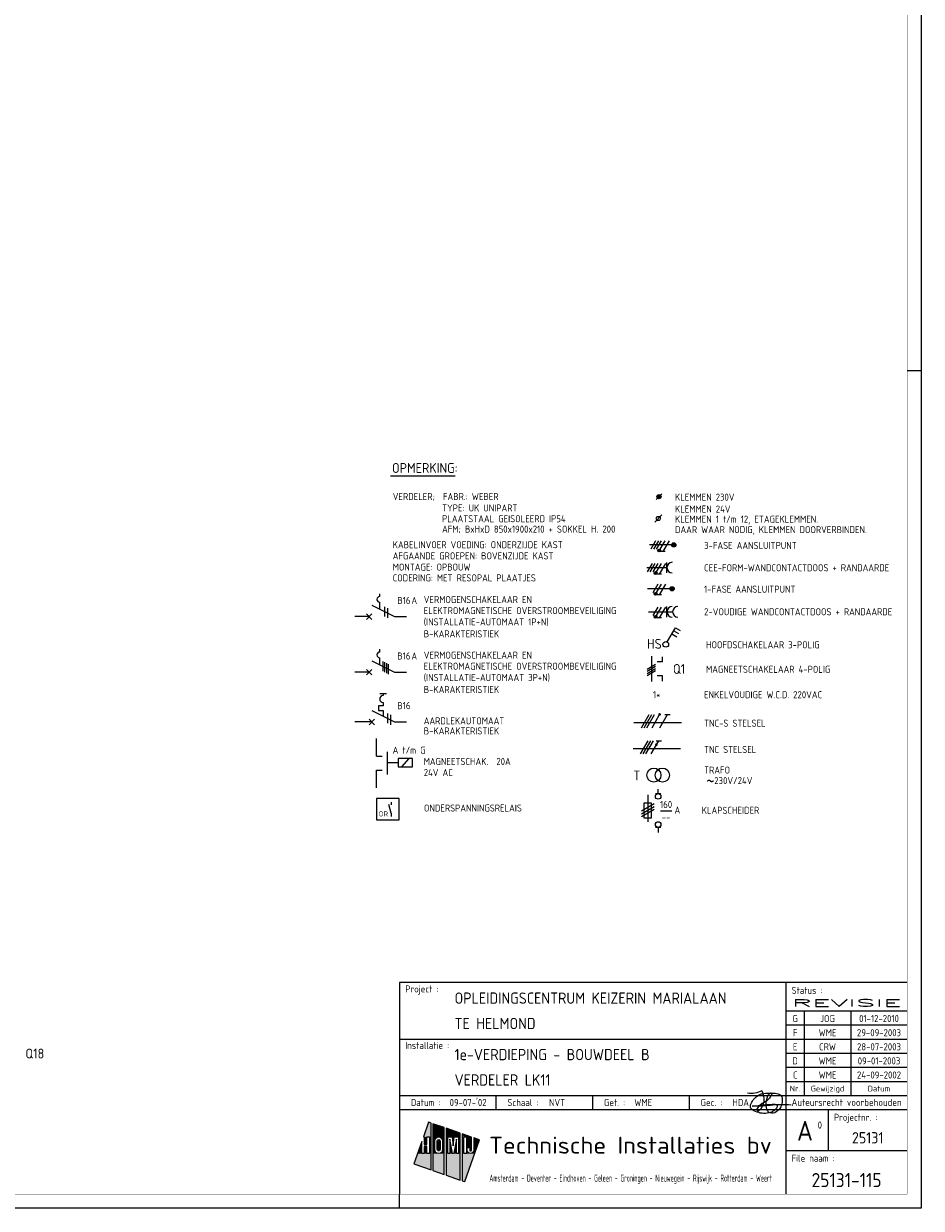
# Model space of a CAD drawing. Header units: millimetres. Extents: x 16 to 1205, y -16 to 825.
# Tile 6 of 8: x 886 to 1205, y -16 to 404. Entities that reach past the tile are written whole.
import ezdxf
from ezdxf.enums import TextEntityAlignment as Align

# ---------------------------------------------------------------- set-up
doc = ezdxf.new("R2010")
doc.units = ezdxf.units.MM
doc.linetypes.add('HIDDEN', pattern=[9.525, 6.35, -3.175])
doc.layers.get('0').update_dxf_attribs({"linetype": 'CONTINUOUS'})
for name, color, linetype in [('02-61-50-lijn050', 90, 'CONTINUOUS'), ('1', 7, 'CONTINUOUS'), ('40', 1, 'CONTINUOUS'), ('41', 2, 'CONTINUOUS'), ('70', 1, 'CONTINUOUS'), ('71', 2, 'CONTINUOUS'), ('EL$2B---_KADER', 4, 'CONTINUOUS'), ('LIJN025', 10, 'CONTINUOUS'), ('LIJN035', 50, 'CONTINUOUS'), ('LIJN050', 90, 'CONTINUOUS'), ('TEKST18', 210, 'CONTINUOUS'), ('TEKST25', 10, 'CONTINUOUS'), ('TEKST35', 50, 'CONTINUOUS'), ('TEKST50', 90, 'CONTINUOUS'), ('TEKST70', 130, 'CONTINUOUS')]:
    doc.layers.add(name, color=color, linetype=linetype)
doc.styles.add('5_0', font='iso.shx')
doc.styles.add('HELV', font='ISO.SHX')
doc.styles.add('ISO', font='ISO.SHX')
doc.styles.add('NEN', font='iso.shx')
doc.styles.add('ROMAND', font='romand')

# ---------------------------------------------------------------- blocks, each defined once
blk = doc.blocks.new('A0')
at = {"layer": 'LIJN025'}
for p, q in [((1184, 297), (1189, 297)), ((1141, 80), (1141, 5)), ((1141, 70), (1184, 70)), ((1147.5, 70), (1147.5, 40)), ((1164, 70), (1164, 40)), ((1141, 65), (1184, 65)), ((1004, 60), (1141, 60)), ((1141, 60), (1184, 60)), ((1141, 55), (1184, 55)), ((1141, 50), (1184, 50)), ((1141, 45), (1184, 45)), ((1004, 40), (1184, 40)), ((1038.25, 35), (1038.25, 40)), ((1072.5, 35), (1072.5, 40)), ((1106.75, 35), (1106.75, 40)), ((1004, 35), (1184, 35)), ((1156, 35), (1156, 20.5)), ((1014.28, 30.55), (1012.44, 25.28)), ((1015.23, 30.22), (1014.28, 30.55)), ((1015.23, 13.64), (1015.23, 30.22)), ((1019.81, 28.62), (1015.85, 30)), ((1015.85, 30), (1015.85, 13.42)), ((1012.44, 25.28), (1012.78, 25.28)), ((1012.78, 25.28), (1012.78, 22.62)), ((1013.68, 25.28), (1014.58, 25.28)), ((1013.68, 22.62), (1013.68, 25.28)), ((1014.58, 25.28), (1014.58, 19.41)), ((1017.35, 25.18), (1017.88, 25.28)), ((1017.88, 25.28), (1018.41, 25.18)), ((1019.81, 12.03), (1019.81, 28.62)), ((1025.53, 26.61), (1020.49, 28.38)), ((1020.49, 28.38), (1020.49, 11.8)), ((1021.1, 19.41), (1021.1, 25.28)), ((1021.1, 25.28), (1022.62, 25.28)), ((1022.62, 25.28), (1023, 22.14)), ((1023, 22.14), (1023.38, 25.28)), ((1023.38, 25.28), (1024.92, 25.28)), ((1024.92, 25.28), (1024.92, 19.41)), ((1025.53, 10.03), (1025.53, 26.61)), ((1029.46, 25.24), (1026.21, 26.37)), ((1026.21, 26.37), (1026.21, 9.79)), ((1026.81, 19.41), (1026.81, 25.28)), ((1026.81, 25.28), (1027.69, 25.28)), ((1027.69, 25.28), (1027.69, 19.41)), ((1029.46, 20.62), (1029.46, 25.24)), ((1011.88, 23.67), (1009.11, 15.78)), ((1011.88, 19.41), (1011.88, 23.67)), ((1012.78, 22.62), (1013.68, 22.62)), ((1013.68, 21.86), (1012.78, 21.86)), ((1012.78, 21.86), (1012.78, 19.41)), ((1013.68, 19.41), (1013.68, 21.86)), ((1016.51, 23.91), (1016.61, 24.43)), ((1016.51, 20.8), (1016.51, 23.91)), ((1016.61, 24.43), (1016.9, 24.86)), ((1016.9, 24.86), (1017.35, 25.18)), ((1017.39, 23.89), (1017.46, 24.14)), ((1017.39, 20.81), (1017.39, 23.89)), ((1017.46, 24.14), (1017.63, 24.32)), ((1017.63, 24.32), (1017.89, 24.39)), ((1017.89, 24.39), (1018.13, 24.32)), ((1018.13, 24.32), (1018.31, 24.14)), ((1018.31, 24.14), (1018.38, 23.89)), ((1018.38, 23.89), (1018.38, 20.81)), ((1018.41, 25.18), (1018.85, 24.88)), ((1018.85, 24.88), (1019.14, 24.45)), ((1019.14, 24.45), (1019.25, 23.91)), ((1019.25, 23.91), (1019.25, 20.8)), ((1022.72, 19.41), (1021.87, 24.56)), ((1021.87, 24.56), (1021.87, 19.41)), ((1024.15, 24.56), (1023.29, 19.41)), ((1024.15, 19.41), (1024.15, 24.56)), ((1027.14, 9.47), (1032.31, 24.24)), ((1028.02, 20.61), (1028.02, 21.54)), ((1028.02, 21.54), (1028.88, 21.54)), ((1028.88, 21.54), (1028.88, 20.62)), ((1032.31, 24.24), (1030.31, 24.94)), ((1030.31, 24.94), (1030.31, 20.61)), ((1012.78, 19.41), (1011.88, 19.41)), ((1014.58, 19.41), (1013.68, 19.41)), ((1016.61, 20.28), (1016.51, 20.8)), ((1016.91, 19.82), (1016.61, 20.28)), ((1017.37, 19.52), (1016.91, 19.82)), ((1017.91, 19.41), (1017.37, 19.52)), ((1017.45, 20.57), (1017.39, 20.81)), ((1017.64, 20.38), (1017.45, 20.57)), ((1017.89, 20.32), (1017.64, 20.38)), ((1018.14, 20.38), (1017.89, 20.32)), ((1018.43, 19.53), (1017.91, 19.41)), ((1018.32, 20.56), (1018.14, 20.38)), ((1018.38, 20.81), (1018.32, 20.56)), ((1018.86, 19.83), (1018.43, 19.53)), ((1019.15, 20.26), (1018.86, 19.83)), ((1019.25, 20.8), (1019.15, 20.26)), ((1021.87, 19.41), (1021.1, 19.41)), ((1023.29, 19.41), (1022.72, 19.41)), ((1024.92, 19.41), (1024.15, 19.41)), ((1027.69, 19.41), (1026.81, 19.41)), ((1028.09, 20.16), (1028.02, 20.61)), ((1028.34, 19.76), (1028.09, 20.16)), ((1028.7, 19.5), (1028.34, 19.76)), ((1029.16, 19.41), (1028.7, 19.5)), ((1028.88, 20.62), (1028.97, 20.41)), ((1028.97, 20.41), (1029.17, 20.33)), ((1029.61, 19.5), (1029.16, 19.41)), ((1029.17, 20.33), (1029.37, 20.41)), ((1029.37, 20.41), (1029.46, 20.62)), ((1029.99, 19.77), (1029.61, 19.5)), ((1030.24, 20.17), (1029.99, 19.77)), ((1030.31, 20.61), (1030.24, 20.17)), ((1141, 20.5), (1184, 20.5)), ((1009.11, 15.78), (1015.23, 13.64)), ((1015.85, 13.42), (1019.81, 12.03)), ((1020.49, 11.8), (1025.53, 10.03)), ((1026.21, 9.79), (1027.14, 9.47)), ((1004, 0), (1004, 5))]:
    blk.add_line(p, q, dxfattribs=at)
blk.add_lwpolyline([(1189, 841), (1189, 0), (0, 0), (0, 841)], close=True, dxfattribs=at)
for points in [[(1012.44, 25.28), (1014.28, 30.55), (1015.23, 25.28), (1015.23, 30.22)], [(1015.85, 25.28), (1015.85, 30), (1019.81, 25.28), (1019.81, 28.62)], [(1012.78, 22.62), (1012.78, 25.28), (1013.68, 22.62), (1013.68, 25.28)], [(1014.58, 19.41), (1014.58, 25.28), (1015.23, 19.41), (1015.23, 25.28)], [(1015.85, 23.91), (1015.85, 25.28), (1016.51, 23.91), (1016.61, 24.43)], [(1016.61, 24.43), (1015.85, 25.28), (1016.9, 24.86), (1015.85, 25.28)], [(1016.9, 24.86), (1015.85, 25.28), (1017.35, 25.18), (1015.85, 25.28)], [(1017.35, 25.18), (1015.85, 25.28), (1017.88, 25.28), (1015.85, 25.28)], [(1018.41, 25.18), (1017.88, 25.28), (1018.41, 25.18), (1019.81, 25.28)], [(1018.85, 24.88), (1018.41, 25.18), (1018.85, 24.88), (1019.81, 25.28)], [(1019.14, 24.45), (1018.85, 24.88), (1019.14, 24.45), (1019.81, 25.28)], [(1019.25, 23.91), (1019.14, 24.45), (1019.81, 23.91), (1019.81, 25.28)], [(1020.49, 25.28), (1020.49, 28.38), (1025.53, 25.28), (1025.53, 26.61)], [(1020.49, 19.41), (1020.49, 25.28), (1021.1, 19.41), (1021.1, 25.28)], [(1023, 22.14), (1022.62, 25.28), (1023, 22.14), (1023.38, 25.28)], [(1024.92, 19.41), (1024.92, 25.28), (1025.53, 19.41), (1025.53, 25.28)], [(1026.21, 19.41), (1026.21, 26.37), (1026.81, 19.41), (1026.81, 25.28)], [(1026.81, 25.28), (1026.21, 26.37), (1027.69, 25.28), (1026.21, 26.37)], [(1027.69, 25.28), (1026.21, 26.37), (1029.46, 25.24), (1026.21, 26.37)], [(1027.69, 25.24), (1027.69, 25.28), (1029.46, 25.24)], [(1027.69, 21.54), (1027.69, 25.24), (1029.46, 21.54), (1029.46, 25.24)], [(1010.39, 19.41), (1011.88, 23.67), (1011.88, 19.41), (1011.88, 23.67)], [(1012.78, 19.41), (1012.78, 21.86), (1013.68, 19.41), (1013.68, 21.86)], [(1015.85, 20.8), (1015.85, 23.91), (1016.51, 20.8), (1016.51, 23.91)], [(1017.39, 23.89), (1017.46, 24.14), (1018.38, 23.89), (1018.31, 24.14)], [(1017.39, 20.81), (1017.39, 23.89), (1018.38, 20.81), (1018.38, 23.89)], [(1017.46, 24.14), (1017.63, 24.32), (1018.31, 24.14), (1018.13, 24.32)], [(1017.63, 24.32), (1017.89, 24.39), (1018.13, 24.32), (1017.89, 24.39)], [(1019.25, 20.8), (1019.25, 23.91), (1019.81, 20.8), (1019.81, 23.91)], [(1021.87, 19.41), (1021.87, 24.56), (1022.72, 19.41), (1021.87, 24.56)], [(1023.29, 19.41), (1024.15, 24.56), (1024.15, 19.41), (1024.15, 24.56)], [(1027.69, 19.41), (1027.69, 21.54), (1028.02, 20.61), (1028.02, 21.54)], [(1028.02, 20.61), (1028.02, 21.54), (1028.09, 20.16), (1028.02, 20.61)], [(1028.88, 20.62), (1028.88, 21.54), (1028.97, 20.41), (1028.88, 21.54)], [(1028.97, 20.41), (1028.88, 21.54), (1029.17, 20.33), (1028.88, 21.54)], [(1029.17, 20.33), (1028.88, 21.54), (1029.37, 20.41), (1028.88, 21.54)], [(1029.37, 20.41), (1028.88, 21.54), (1029.46, 20.62), (1028.88, 21.54)], [(1029.46, 20.62), (1028.88, 21.54), (1029.46, 20.62), (1029.46, 21.54)], [(1030.31, 20.61), (1030.31, 24.94), (1031.04, 20.61), (1032.31, 24.24)], [(1009.11, 15.78), (1010.39, 19.41), (1015.23, 13.64), (1015.23, 19.41)], [(1015.85, 19.41), (1015.85, 20.8), (1015.85, 19.41), (1016.51, 20.8)], [(1015.85, 19.41), (1016.51, 20.8), (1015.85, 19.41), (1016.61, 20.28)], [(1015.85, 19.41), (1016.61, 20.28), (1015.85, 19.41), (1016.91, 19.82)], [(1015.85, 19.41), (1016.91, 19.82), (1015.85, 19.41), (1017.37, 19.52)], [(1015.85, 19.41), (1017.37, 19.52), (1015.85, 19.41), (1017.91, 19.41)], [(1015.85, 13.42), (1015.85, 19.41), (1019.81, 12.03), (1019.81, 19.41)], [(1017.45, 20.57), (1017.39, 20.81), (1018.32, 20.56), (1018.38, 20.81)], [(1017.64, 20.38), (1017.45, 20.57), (1018.14, 20.38), (1018.32, 20.56)], [(1017.89, 20.32), (1017.64, 20.38), (1017.89, 20.32), (1018.14, 20.38)], [(1017.91, 19.41), (1018.43, 19.53), (1017.91, 19.41), (1019.81, 19.41)], [(1018.43, 19.53), (1018.86, 19.83), (1018.43, 19.53), (1019.81, 19.41)], [(1018.86, 19.83), (1019.15, 20.26), (1018.86, 19.83), (1019.81, 19.41)], [(1019.81, 19.41), (1019.15, 20.26), (1019.81, 20.8), (1019.25, 20.8)], [(1020.49, 11.8), (1020.49, 19.41), (1025.53, 10.03), (1025.53, 19.41)], [(1026.21, 9.79), (1026.21, 19.41), (1027.14, 9.47), (1030.62, 19.41)], [(1027.69, 19.41), (1028.02, 20.61), (1027.69, 19.41), (1028.09, 20.16)], [(1027.69, 19.41), (1028.09, 20.16), (1027.69, 19.41), (1028.34, 19.76)], [(1027.69, 19.41), (1028.34, 19.76), (1027.69, 19.41), (1028.7, 19.5)], [(1027.69, 19.41), (1028.7, 19.5), (1027.69, 19.41), (1029.16, 19.41)], [(1029.16, 19.41), (1030.62, 19.41), (1029.61, 19.5), (1030.62, 19.41)], [(1030.62, 19.41), (1029.61, 19.5), (1030.62, 19.41), (1029.99, 19.77)], [(1030.62, 19.41), (1029.99, 19.77), (1031.04, 20.61), (1030.24, 20.17)], [(1030.24, 20.17), (1030.31, 20.61), (1030.24, 20.17), (1031.04, 20.61)]]:
    blk.add_solid(points, dxfattribs=at)
at = {"layer": 'LIJN050'}
for p, q in [((1184, 80), (1004, 80)), ((1004, 80), (1004, 5))]:
    blk.add_line(p, q, dxfattribs=at)
at = {"layer": 'LIJN050', "const_width": 0.2}
blk.add_lwpolyline([(1184, 836), (25, 836), (25, 5), (1184, 5)], close=True, dxfattribs=at)
at = {"layer": 'TEKST18', "style": 'ISO'}
for s, p in [('Nr.', (1144.25, 41.43)), ('Gewijzigd', (1155.75, 41.43)), ('Datum', (1174, 41.43))]:
    blk.add_text(s, height=2, dxfattribs=at).set_placement(p, align=Align.CENTER)
at = {"layer": 'TEKST18', "style": 'ISO', "width": 0.67468}
blk.add_text('Amsterdam - Deventer - Eindhoven - Geleen - Groningen - Nieuwegein - Rijswijk - Rotterdam - Weert', height=2.5, dxfattribs=at).set_placement((1035.88, 9.47), (1136, 9.47), align=Align.FIT)
at = {"layer": 'TEKST25', "style": 'ISO'}
for s, p in [('Project :', (1006, 76.5)), ('Status :', (1143, 76)), ('Installatie :', (1006, 56.5)), ('Datum :', (1008, 36.25)), ('Schaal :', (1042.25, 36.25)), ('Get. :', (1076.5, 36.25)), ('Gec. :', (1110.75, 36.25)), ('Projectnr. :', (1158, 31)), ('File naam :', (1143, 16.5))]:
    blk.add_text(s, height=2.5, dxfattribs=at).set_placement(p)
at = {"layer": 'TEKST25', "style": 'ISO', "width": 1.015814}
blk.add_text('Auteursrecht voorbehouden', height=2.5, dxfattribs=at).set_placement((1143, 36.3), (1182, 36.3), align=Align.FIT)
at = {"layer": 'TEKST25', "style": 'ROMAND', "width": 2.899115}
blk.add_attdef('STATUS', text='', height=2.5, dxfattribs=at).set_placement((1143, 71.5), (1182, 71.5), align=Align.FIT)
at = {"layer": 'TEKST25', "style": 'ISO'}
for tag, p in [('E', (1144.25, 66)), ('NAAM-E', (1155.75, 66)), ('DATUM-E', (1174, 66)), ('D', (1144.25, 61)), ('NAAM-D', (1155.75, 61)), ('DATUM-D', (1174, 61)), ('C', (1144.25, 56)), ('NAAM-C', (1155.75, 56)), ('DATUM-C', (1174, 56)), ('B', (1144.25, 51)), ('NAAM-B', (1155.75, 51)), ('DATUM-B', (1174, 51)), ('A', (1144.25, 46)), ('NAAM-A', (1155.75, 46)), ('DATUM-A', (1174, 46))]:
    blk.add_attdef(tag, text='', height=2.5, dxfattribs=at).set_placement(p, align=Align.CENTER)
for tag, p in [('DATUM', (1021.75, 36.25)), ('SCHAAL', (1057, 36.25)), ('GETEKEND', (1087.25, 36.25)), ('GECONTOL.', (1122, 36.25)), ('FORMAAT', (1152.25, 28.25))]:
    blk.add_attdef(tag, p, '', height=2.5, dxfattribs=at)
at = {"layer": 'TEKST35', "style": 'ISO'}
for tag, p in [('PROJECT', (1023.5, 72.5)), ('PLAATS', (1023.5, 63.5)), ('INSTALLATIE-REGEL1', (1023.5, 52.5)), ('INSTALLATIE-REGEL2', (1023.5, 43.5))]:
    blk.add_attdef(tag, p, '', height=4, dxfattribs=at)
blk.add_attdef('PROJ.NR.', text='', height=4, dxfattribs=at).set_placement((1170, 23), align=Align.CENTER)
at = {"layer": 'TEKST50', "style": 'HELV', "width": 1.169753}
blk.add_text('Technische Installaties bv', height=6, dxfattribs=at).set_placement((1035.72, 19.36), (1135.99, 19.36), align=Align.FIT)
at = {"layer": 'TEKST50', "style": 'ISO'}
blk.add_attdef('FILE-NAAM', text='', height=5, dxfattribs=at).set_placement((1162.5, 7.5), align=Align.CENTER)
at = {"layer": 'TEKST70', "style": 'HELV'}
blk.add_text('A', height=7, dxfattribs=at).set_placement((1147.75, 24), align=Align.CENTER)
blk = doc.blocks.new('PRHDAA4')
at = {"layer": '02-61-50-lijn050', "color": 50, "linetype": 'ByBlock', "flags": 128}
blk.add_lwpolyline([(1.04, 2.03, 0.043806), (-6.39, 1.89, -0.031193), (-12.8, 1.6), (-7.61, 2.16, 0.003454), (-5.1, 2.36, -0.231177), (-3.95, 1.92, -0.175519), (-3.92, 1.42, -0.153375), (-4.6, 0.4, -0.056813), (-5.76, -0.34, -0.100205), (-8.11, -0.94, -0.16296), (-12.67, 0.33, -0.379529), (-13.36, 2.09, -0.14016), (-11.01, 5.21, -0.143334), (-9.14, 6.05, -0.06258), (-4.67, 6.18, -0.12688), (-2.65, 5.49, -0.169413), (-2.32, 4.96, -0.095564), (-2.27, 2.38, -0.080055), (-2.63, 1.34, -0.126486), (-4.26, -0.44, -0.214891), (-6.48, -0.78, -0.203106), (-7.05, -0.45, -0.121177), (-7.75, 1.16, -0.121604), (-7.51, 4.45, -0.010614), (-7.31, 5.13, -0.021915), (-7.04, 5.72, -0.15615), (-6.41, 6.24, -0.050224), (-6.16, 6.3, -0.295436), (-5.97, 6.21, -0.250173), (-5.94, 5.68, -0.167384), (-8.57, 2.94, 0.121525), (-11.08, 0.82, 0.14194), (-11.19, 0.5, 0.153562), (-11.18, 0.3, 0.520832), (-10.31, 0.11, 0.362036), (-9.35, 7.05, -0.145439), (-14.41, 6.19)], format="xyb", dxfattribs=at)
blk = doc.blocks.new('T1146')
at = {"layer": '71'}
for p, q in [((-4, 0), (-4, -8)), ((0, -1.5), (-2, -1.5)), ((0, -6.5), (-2, -6.5))]:
    blk.add_line(p, q, dxfattribs=at)
blk = doc.blocks.new('RWS023', base_point=(227, 181))
at = {"layer": '40', "style": 'NEN'}
blk.add_text('~', height=5, dxfattribs=at).set_placement((223.5, 179.5))
blk = doc.blocks.new('KLAPSCHRENVOOI')
at = {"layer": '1', "color": 2}
for p, q in [((-19.2, 4.66), (-19.2, -4.84)), ((-16.5, 5.16), (-14.5, 5.16)), ((-20.45, 1.91), (-17.95, 1.91)), ((-20.45, -3.59), (-20.45, 1.91)), ((-17.95, 1.91), (-17.95, -3.59)), ((-17.95, -3.59), (-20.45, -3.59)), ((-14.5, -6.84), (-16.5, -6.84))]:
    blk.add_line(p, q, dxfattribs=at)
at = {"layer": '1', "color": 1}
for p, q in [((-16.95, 1.46), (-21.45, -1.14)), ((-16.95, 0.46), (-21.45, -2.14)), ((-16.95, -0.54), (-21.45, -3.14))]:
    blk.add_line(p, q, dxfattribs=at)
at = {"layer": '70'}
blk.add_line((-14.69, -0.96), (-10.69, -0.96), dxfattribs=at)
at = {"layer": '71'}
for centre in [(-15.5, 4.16), (-15.5, -5.84)]:
    blk.add_circle(centre, 1, dxfattribs=at)
at = {"layer": 'LIJN035'}
for p, q in [((-15.5, 5.16), (-15.5, 6.76)), ((-15.5, -6.84), (-15.5, -8.69))]:
    blk.add_line(p, q, dxfattribs=at)
at = {"layer": '40', "style": 'NEN'}
for s, p in [('160', (-12.69, 0.04)), ('--', (-12.69, -4.46))]:
    blk.add_text(s, height=2.5, dxfattribs=at).set_placement(p, align=Align.CENTER)
blk.add_text('A', height=2.5, dxfattribs=at).set_placement((-9.69, -1.96))
at = {"layer": 'TEKST25', "style": 'ISO'}
blk.add_text('KLAPSCHEIDER', height=2.5, dxfattribs=at).set_placement((-0.06, -2.04))
blk = doc.blocks.new('RENVKLEM24V')
at = {"layer": 'TEKST25', "style": 'ISO'}
for s, p in [('KLEMMEN 24V', (97.67, 162.94)), ('KLEMMEN 1 t/m 12, ETAGEKLEMMEN.', (97.67, 159.34)), ('DAAR WAAR NODIG, KLEMMEN DOORVERBINDEN. ', (97.67, 155.64))]:
    blk.add_text(s, height=2.5, dxfattribs=at).set_placement(p)

msp = doc.modelspace()

# ---------------------------------------------------------------- linework, layer by layer
at = {"color": 50}
for p, q in [((1102.85, 156.48), (1119.73, 156.48)), ((1102.53, 147.18), (1119.4, 147.18))]:
    msp.add_line(p, q, dxfattribs=at)
at = {"color": 10}
for p, q in [((1105.52, 154.61), (1108.22, 159.3)), ((1106.46, 154.61), (1109.16, 159.3)), ((1107.39, 154.61), (1110.1, 159.3)), ((1109.27, 154.61), (1111.97, 159.3)), ((1112.08, 154.61), (1114.79, 159.3)), ((1113.85, 159.3), (1115.72, 159.3)), ((1105.19, 145.31), (1107.9, 150)), ((1106.13, 145.31), (1108.84, 150)), ((1107.07, 145.31), (1109.77, 150)), ((1108.94, 145.31), (1111.65, 150)), ((1110.71, 150), (1112.59, 150))]:
    msp.add_line(p, q, dxfattribs=at)
at = {"color": 10, "const_width": 0.469}
for points in [[(1111.77, 159.41, 1), (1112.18, 159.18, 1)], [(1110.63, 148.71, 1), (1111.04, 148.47, 1)]]:
    msp.add_lwpolyline(points, format="xyb", close=True, dxfattribs=at)
at = {"layer": '1', "color": 1}
for p, q in [((1110.54, 220.86), (1108.79, 217.83)), ((1111.54, 220.86), (1109.79, 217.83)), ((1112.54, 220.86), (1110.79, 217.83)), ((1113.79, 220.86), (1112.06, 217.87)), ((1115.29, 220.86), (1113.1, 217.07)), ((1109.27, 212.86), (1107.52, 209.83)), ((1110.27, 212.86), (1108.52, 209.83)), ((1111.27, 212.86), (1109.52, 209.83)), ((1112.52, 212.86), (1110.79, 209.87)), ((1114.02, 212.86), (1111.83, 209.07)), ((1111.27, 205.46), (1109.52, 202.43)), ((1112.52, 205.46), (1110.79, 202.47)), ((1114.02, 205.46), (1111.83, 201.67)), ((1111.27, 197.36), (1109.52, 194.33)), ((1112.52, 197.36), (1110.79, 194.37)), ((1114.02, 197.36), (1111.83, 193.57))]:
    msp.add_line(p, q, dxfattribs=at)
at = {"layer": '1', "color": 2}
for p, q in [((1009.92, 197.99), (1017.96, 193.97)), ((1009.92, 178.29), (1017.96, 174.27)), ((1013.92, 166.76), (1013.92, 165.96)), ((1009.92, 160.69), (1017.96, 156.67)), ((1013.92, 162.36), (1012.32, 162.36)), ((1012.32, 162.36), (1012.32, 160.76)), ((1012.32, 160.76), (1013.92, 160.76)), ((1013.92, 163.56), (1013.92, 162.36)), ((1013.92, 160.76), (1013.92, 158.7))]:
    msp.add_line(p, q, dxfattribs=at)
at = {"layer": '1', "color": 1}
for centre in [(1111.82, 217.43), (1110.55, 209.43), (1110.55, 202.03), (1110.55, 193.93)]:
    msp.add_circle(centre, 0.5, dxfattribs=at)
at = {"layer": '1', "color": 2}
msp.add_arc((1013.92, 164.76), 1.2, 90, 270, dxfattribs=at)
at = {"layer": '40'}
msp.add_line((1112.75, 230.01), (1110.25, 227.51), dxfattribs=at)
at = {"layer": '40', "color": 2}
msp.add_circle((1111.5, 228.76), 0.75, dxfattribs=at)
at = {"layer": '70'}
for p, q in [((1110.75, 235.51), (1112.75, 237.51)), ((1113.88, 217.07), (1112.32, 217.07)), ((1112.61, 209.07), (1111.05, 209.07)), ((1112.61, 201.67), (1111.05, 201.67)), ((1014.42, 197.49), (1014.42, 193.99)), ((1015.42, 196.99), (1015.42, 193.49)), ((1112.61, 193.57), (1111.05, 193.57)), ((1013.79, 178.1), (1013.79, 174.6)), ((1014.44, 177.78), (1014.44, 174.28)), ((1015.08, 177.46), (1015.08, 173.96)), ((1015.73, 177.13), (1015.73, 173.63)), ((1107.52, 175.33), (1110.55, 177.08)), ((1110.55, 176.33), (1107.52, 174.58)), ((1107.52, 173.83), (1110.55, 175.58)), ((1107.52, 173.08), (1110.55, 174.83)), ((1015.5, 159.67), (1015.5, 156.17)), ((1016.5, 159.17), (1016.5, 155.67))]:
    msp.add_line(p, q, dxfattribs=at)
at = {"layer": '70', "const_width": 0.5}
for points in [[(1111.57, 217.43, 1), (1112.07, 217.43, 1)], [(1110.3, 209.43, 1), (1110.8, 209.43, 1)], [(1110.3, 202.03, 1), (1110.8, 202.03, 1)], [(1110.3, 193.93, 1), (1110.8, 193.93, 1)]]:
    msp.add_lwpolyline(points, format="xyb", close=True, dxfattribs=at)
at = {"layer": '71'}
for p, q in [((1107.48, 211.34), (1114.57, 211.34)), ((1114.57, 209.46), (1114.57, 213.21)), ((1012.71, 201.1), (1012.71, 202.1)), ((1012.71, 196.6), (1012.71, 199.1)), ((1114.57, 193.78), (1114.57, 197.53)), ((1107.97, 195.66), (1116.57, 195.66)), ((1114.67, 185), (1117.57, 190.02)), ((1117.57, 190.02), (1119.3, 189.02)), ((1116.32, 187.86), (1118.05, 186.86)), ((1116.95, 188.94), (1118.68, 187.94)), ((1012.71, 181.4), (1012.71, 182.4)), ((1012.71, 176.9), (1012.71, 179.4)), ((1109.04, 179.95), (1109.04, 170.95)), ((1113.04, 177.95), (1111.04, 177.95)), ((1113.04, 172.95), (1111.04, 172.95)), ((1008.92, 157.67), (1010.92, 155.67)), ((1008.92, 155.67), (1010.92, 157.67)), ((1024.3, 143.68), (1019.3, 143.68)), ((1019.3, 143.68), (1019.3, 140.68)), ((1024.3, 140.68), (1024.3, 143.68)), ((1019.3, 140.68), (1024.3, 140.68)), ((1019.64, 129.5), (1011.54, 129.5)), ((1011.54, 129.5), (1011.54, 122)), ((1016.72, 124.26), (1015.96, 127.36)), ((1019.64, 122), (1019.64, 129.5)), ((1011.54, 122), (1019.64, 122))]:
    msp.add_line(p, q, dxfattribs=at)
for centre, radius in [((1111.75, 236.51), 0.75), ((1111.75, 236.51), 0.5), ((1111.75, 236.51), 0.25), ((1116.97, 219.42), 0.75), ((1116.97, 219.42), 0.5), ((1116.97, 219.42), 0.25), ((1116.39, 203.84), 0.75), ((1116.39, 203.84), 0.5), ((1116.39, 203.84), 0.25), ((1114.16, 184.14), 1), ((1109.94, 137.8), 2.5), ((1112.94, 137.8), 2.5)]:
    msp.add_circle(centre, radius, dxfattribs=at)
for centre, radius in [((1116.44, 211.34), 1.88), ((1012.71, 200.1), 1), ((1116.44, 195.66), 1.88), ((1118.44, 195.66), 1.88), ((1012.71, 180.4), 1)]:
    msp.add_arc(centre, radius, 90, 270, dxfattribs=at)
at = {"layer": 'LIJN025', "linetype": 'Continuous'}
msp.add_line((1016.6, 243.92), (1039.48, 243.92), dxfattribs=at)
at = {"layer": 'LIJN025', "color": 2, "linetype": 'Continuous'}
for p, q in [((1008, 192.99), (1009.98, 194.97)), ((1008, 194.97), (1009.98, 192.99)), ((1008, 175.27), (1009.98, 173.29)), ((1008, 173.29), (1009.98, 175.27))]:
    msp.add_line(p, q, dxfattribs=at)
at = {"layer": 'LIJN025', "color": 1, "linetype": 'Continuous'}
msp.add_line((1020.6, 140.68), (1023.11, 143.68), dxfattribs=at)
at = {"layer": 'LIJN025', "color": 2, "linetype": 'HIDDEN', "ltscale": 2.5}
msp.add_line((1019.3, 142.18), (1015.53, 142.18), dxfattribs=at)
at = {"layer": 'LIJN035'}
for p, q in [((1116.47, 219.42), (1108.39, 219.42)), ((1115.89, 203.84), (1107.69, 203.84)), ((1008.99, 193.98), (1003.92, 193.98)), ((1017.96, 193.97), (1022.17, 193.97)), ((1113.04, 177.95), (1113.04, 179.75)), ((1008.99, 174.28), (1003.92, 174.28)), ((1017.96, 174.27), (1022.17, 174.27)), ((1113.04, 171.15), (1113.04, 172.95)), ((1009.94, 156.68), (1003.92, 156.68)), ((1017.96, 156.67), (1022.17, 156.67)), ((1011.53, 144.52), (1011.53, 150.81)), ((1011.53, 133.24), (1011.53, 139.52)), ((1016.72, 128.23), (1016.72, 127.25)), ((1016.72, 124.26), (1016.72, 123.13))]:
    msp.add_line(p, q, dxfattribs=at)
at = {"layer": 'LIJN050'}
msp.add_line((1012.71, 166.76), (1015.11, 166.76), dxfattribs=at)

# ---------------------------------------------------------------- block references
at = {"layer": '40'}
msp.add_blockref('RWS023', (1131.94, 134.6), dxfattribs=at)
at = {"layer": 'EL$2B---_KADER'}
msp.add_blockref('A0', (15.75, -15.75), dxfattribs=at).add_auto_attribs({'PROJECT': 'OPLEIDINGSCENTRUM KEIZERIN MARIALAAN', 'PLAATS': 'TE HELMOND', 'INSTALLATIE-REGEL1': '1e-VERDIEPING - BOUWDEEL B', 'INSTALLATIE-REGEL2': 'VERDELER LK11', 'PROJ.NR.': '25131', 'FILE-NAAM': '25131-115', 'DATUM': "09-07-'02", 'SCHAAL': 'NVT', 'GETEKEND': 'WME', 'GECONTOL.': 'HDA', 'STATUS': 'REVISIE', 'FORMAAT': '0', 'A': 'C', 'NAAM-A': 'WME', 'DATUM-A': '24-09-2002', 'B': 'D', 'NAAM-B': 'WME', 'DATUM-B': '09-01-2003', 'C': 'E', 'NAAM-C': 'CRW', 'DATUM-C': '28-07-2003', 'D': 'F', 'NAAM-D': 'WME', 'DATUM-D': '29-09-2003', 'E': 'G', 'NAAM-E': 'JOG', 'DATUM-E': '01-12-2010'})
at = {"layer": 'LIJN025', "color": 2, "linetype": 'Continuous', "rotation": 180}
msp.add_blockref('T1146', (1011.53, 138.02), dxfattribs=at)
at = {"layer": 'LIJN025'}
msp.add_blockref('PRHDAA4', (1157.58, 18.83), dxfattribs=at)
at = {"layer": 'LIJN035'}
for name, p in [('RENVKLEM24V', (1019.75, 67.92)), ('KLAPSCHRENVOOI', (1126.95, 126.11))]:
    msp.add_blockref(name, p, dxfattribs=at)

# ---------------------------------------------------------------- texts
at = {"layer": '40', "style": 'NEN'}
for s, height, p in [('B16', 2.5, (1018.96, 198.47)), ('A', 2.5, (1023.96, 198.47)), ('B16', 2.5, (1018.96, 178.77)), ('A', 2.5, (1023.96, 178.77)), ('B16', 2.5, (1018.96, 161.17)), ('230V/24V', 2.5, (1131.34, 134.6)), ('OR', 1.8, (1012.31, 123.16))]:
    msp.add_text(s, height=height, dxfattribs=at).set_placement(p)
at = {"layer": '41', "style": 'NEN'}
msp.add_text('T', height=3.5, dxfattribs=at).set_placement((1105.15, 135.91), align=Align.RIGHT)
at = {"layer": 'TEKST25'}
for s, style, p in [('VERDELER;  FABR.: WEBER', 'ISO', (1017.33, 235.29)), ('KLEMMEN 230V', 'ISO', (1117.41, 235.09)), ('TYPE: UK UNIPART', 'ISO', (1034.83, 231.23)), ('PLAATSTAAL GEISOLEERD IP54', 'ISO', (1034.83, 227.43)), ('AFM; BxHxD 850x1900x210 + SOKKEL H. 200', 'ISO', (1034.83, 223.73)), ('KABELINVOER VOEDING: ONDERZIJDE KAST', 'ISO', (1017.33, 218.22)), ('3-FASE AANSLUITPUNT', 'ISO', (1127.73, 217.95)), ('AFGAANDE GROEPEN: BOVENZIJDE KAST', 'ISO', (1017.33, 214.27)), ('MONTAGE: OPBOUW', 'ISO', (1017.33, 210.29)), ('CEE-FORM-WANDCONTACTDOOS + RANDAARDE', 'ISO', (1127.73, 210.05)), ('CODERING: MET RESOPAL PLAATJES', 'ISO', (1017.33, 206.46)), ('1-FASE AANSLUITPUNT', 'ISO', (1127.73, 202.45)), ('VERMOGENSCHAKELAAR EN ', 'ISO', (1028.33, 198.78)), ('ELEKTROMAGNETISCHE OVERSTROOMBEVEILIGING', 'ISO', (1028.33, 194.85)), ('(INSTALLATIE-AUTOMAAT 1P+N)', 'ISO', (1028.33, 190.85)), ('2-VOUDIGE WANDCONTACTDOOS + RANDAARDE', 'ISO', (1127.73, 194.45)), ('B-KARAKTERISTIEK', 'ISO', (1028.33, 186.6)), ('HOOFDSCHAKELAAR 3-POLIG', 'ISO', (1128.43, 182.75)), ('VERMOGENSCHAKELAAR EN ', 'ISO', (1028.33, 179.08)), ('ELEKTROMAGNETISCHE OVERSTROOMBEVEILIGING', 'ISO', (1028.33, 175.15)), ('MAGNEETSCHAKELAAR 4-POLIG', 'ISO', (1128.43, 174.05)), ('(INSTALLATIE-AUTOMAAT 3P+N)', 'ISO', (1028.33, 171.15)), ('B-KARAKTERISTIEK', 'ISO', (1028.33, 166.9)), ('1*', '5_0', (1109.61, 165.04)), ('ENKELVOUDIGE W.C.D. 220VAC', 'ISO', (1127.73, 165.05)), ('AARDLEKAUTOMAAT', 'ISO', (1028.33, 155.78)), ('TNC-S STELSEL', 'ISO', (1127.73, 154.95)), ('B-KARAKTERISTIEK', 'ISO', (1028.33, 152.2)), ('A t/m G', 'ISO', (1017.31, 145.39)), ('TNC STELSEL', 'ISO', (1127.73, 145.65)), ('MAGNEETSCHAK.  20A', 'ISO', (1028.31, 141.39)), ('24V AC', 'ISO', (1028.31, 137.46)), ('TRAFO', 'ISO', (1127.73, 138.35)), ('ONDERSPANNINGSRELAIS', 'ISO', (1028.41, 124.88))]:
    msp.add_text(s, height=2.5, dxfattribs=dict(at, style=style)).set_placement(p)
at = {"layer": 'TEKST35', "linetype": 'HIDDEN', "style": 'ISO'}
msp.add_text('OPMERKING:', height=3.5, dxfattribs=at).set_placement((1017.09, 244.92))
at = {"layer": 'TEKST35', "style": 'NEN'}
for s, p in [('HS', (1107.48, 182.58)), ('Q1', (1116.68, 173.68)), ('Q18', (887.09, 37.35))]:
    msp.add_text(s, height=3.5, dxfattribs=at).set_placement(p)

doc.saveas('drawing.dxf')
